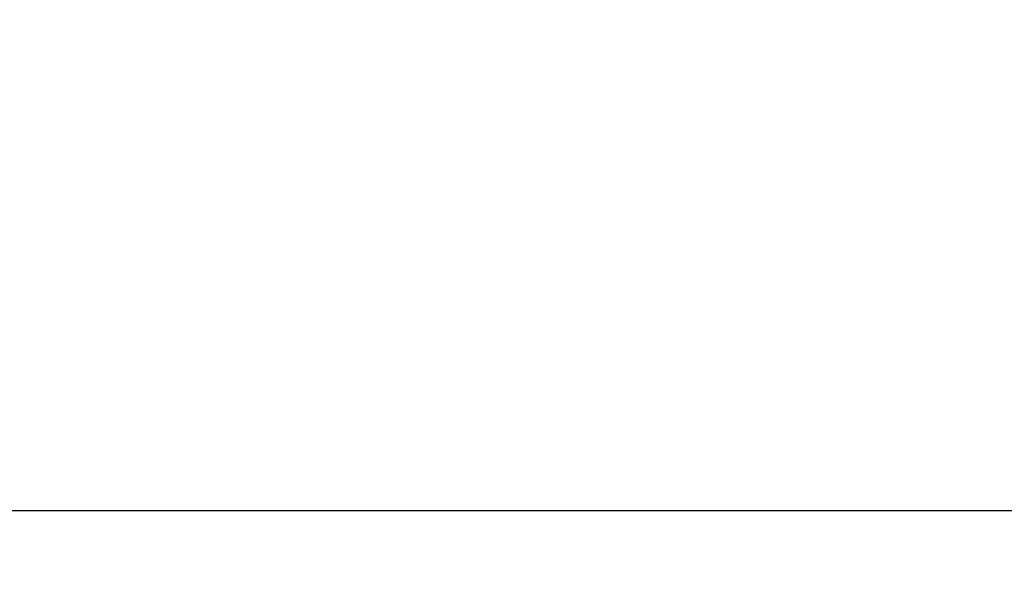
# Model space of a CAD drawing. Header units: millimetres. Extents: x -825 to -161, y -739 to 200.
# Tile 194 of 256: x -500.5683 to -500.5248, y -43.0246 to -42.9995. Entities that reach past the tile are written whole.
import ezdxf

# ---------------------------------------------------------------- set-up
doc = ezdxf.new("R2010")
doc.units = ezdxf.units.MM
doc.header["$MEASUREMENT"] = 0
doc.layers.add('Default', color=7, linetype='Continuous', true_color=0x000000)

# ---------------------------------------------------------------- blocks, each defined once
blk = doc.blocks.new('M3X10MM')
at = {"layer": 'Default', "extrusion": (-7.98303e-16, 1, -8.38761e-48)}
blk.add_arc((0, 0), 3.5, 0, 180, dxfattribs=at)
at = {"layer": 'Default', "extrusion": (-7.98303e-16, 1, 1.53695e-47)}
blk.add_arc((0, 0), 3.5, 180, 0, dxfattribs=at)
at = {"layer": 'Default', "extrusion": (4.49733e-17, 1, 0)}
blk.add_arc((0, 0, -1.031371), 2.468629, 0, 180, dxfattribs=at)
at = {"layer": 'Default', "extrusion": (-4.49733e-17, 1, 0)}
blk.add_arc((0, 0, -1.031371), 2.468629, 180, 0, dxfattribs=at)
at = {"layer": 'Default', "extrusion": (1.11022e-16, 1, 2.44249e-15)}
blk.add_arc((0, 0, -2.162742), 2, 180, 0, dxfattribs=at)
at = {"layer": 'Default', "extrusion": (-1.11022e-16, 1, -2.44249e-15)}
blk.add_arc((0, 0, -2.162742), 2, 0, 180, dxfattribs=at)
at = {"layer": 'Default', "extrusion": (0, 1, 0)}
for centre, start, end in [((0, 0, -5.081371), 180, 0), ((0, 0, -5.081371), 0, 180), ((0, 0, -8), 180, 360), ((0, 0, -8), 360, 180)]:
    blk.add_arc(centre, 2, start, end, dxfattribs=at)
at = {"layer": 'Default'}
for points in [[(0, -3.0734), (-0.93768, -2.155876, -0.148838), (-1.746286, -1.136045, -0.277188), (-2.4003, 0, -0.381)], [(-2.4003, 0, 0.381), (-1.746294, -1.136032, 0.277189), (-0.937673, -2.155883, 0.148837), (0, -3.0734)]]:
    blk.add_open_spline(points, degree=3, dxfattribs=at)
blk.add_open_spline([(-2.4003, 0), (-2.049692, -0.609018), (-1.322943, -1.670302), (-0.433024, -2.649684), (0, -3.0734)], degree=3, knots=[0.010016, 0.010016, 0.010016, 0.010016, 0.549743, 0.9905091, 0.9905091, 0.9905091, 0.9905091], dxfattribs=at)
blk = doc.blocks.new('M_COVER_ASM')
at = {"layer": 'Default', "rotation": 180}
blk.add_blockref('M3X10MM', (133.550939, 12.220803, 32.04294), dxfattribs=at)

msp = doc.modelspace()

# ---------------------------------------------------------------- block references
at = {"layer": 'Default', "extrusion": (0, -1, 0), "xscale": 1.342608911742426, "yscale": 1.342608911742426, "zscale": 1.342608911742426, "rotation": 359.9998767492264}
msp.add_blockref('M_COVER_ASM', (-682.475903, 20.483796), dxfattribs=at)

doc.saveas('drawing.dxf')
